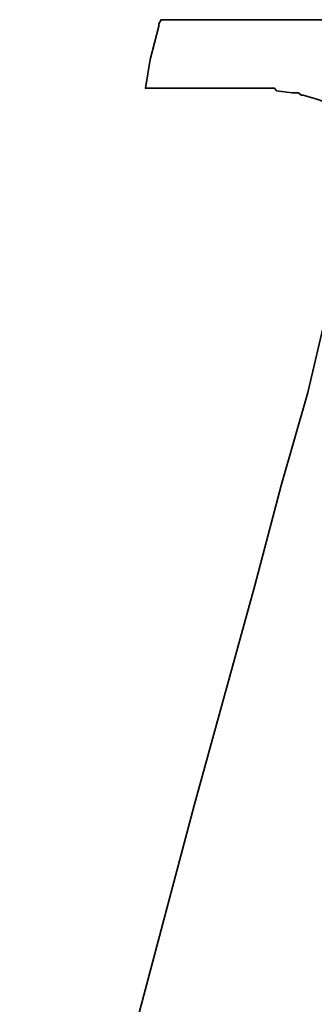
# Model space of a CAD drawing. Header units: inches. Extents: x 22 to 529, y 46 to 401.
# Tile 34 of 50: x 205.463 to 205.914, y 112.256 to 113.764. Entities that reach past the tile are written whole.
import ezdxf

# ---------------------------------------------------------------- set-up
doc = ezdxf.new("R2010")
doc.units = ezdxf.units.IN
doc.header["$LTSCALE"] = 0.1
doc.layers.add('DIM', color=4, linetype='Continuous')
doc.layers.add('layer 1', color=7, linetype='Continuous')

# ---------------------------------------------------------------- blocks, each defined once
blk = doc.blocks.new('TBI MOTION logo(完整正式版)')
at = {"layer": 'layer 1', "color": 22, "lineweight": 35}
blk.add_open_spline([(-40.59125, -7.943749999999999), (-40.59125, -7.943749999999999), (-40.97375, -7.943749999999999), (-40.97375, -7.943749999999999), (-40.97375, -7.943749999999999), (-40.97375, -7.943749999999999), (-41.38125, -7.943749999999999), (-41.38125, -7.943749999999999), (-41.38125, -7.943749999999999), (-41.38125, -7.943749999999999), (-41.54874999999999, -7.943749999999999), (-41.54874999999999, -7.943749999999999), (-41.54874999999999, -7.943749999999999), (-41.54874999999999, -7.943749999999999), (-41.59875, -7.943749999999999), (-41.59875, -7.943749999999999), (-41.59875, -7.943749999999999), (-41.59875, -7.943749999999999), (-41.88374999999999, -7.943749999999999), (-41.88374999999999, -7.943749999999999), (-41.88374999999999, -7.943749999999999), (-41.88374999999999, -7.943749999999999), (-41.90875, -7.91875), (-41.90875, -7.91875), (-41.90875, -7.91875), (-41.90875, -7.91875), (-42.19875, -7.871249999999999), (-42.19875, -7.871249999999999), (-42.19875, -7.871249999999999), (-42.19875, -7.871249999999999), (-42.43875, -7.82375), (-42.43875, -7.82375), (-42.43875, -7.82375), (-42.43875, -7.82375), (-42.45875, -7.82375), (-42.45875, -7.82375), (-42.45875, -7.82375), (-42.45875, -7.82375), (-42.48624999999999, -7.82375), (-42.48624999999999, -7.82375), (-42.48624999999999, -7.82375), (-42.48624999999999, -7.82375), (-42.67625, -7.723749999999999), (-42.67625, -7.723749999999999), (-42.67625, -7.723749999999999), (-42.67625, -7.723749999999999), (-42.70125, -7.70375), (-42.70125, -7.70375), (-42.70125, -7.70375), (-42.70125, -7.70375), (-42.72375, -7.678749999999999), (-42.72375, -7.678749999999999), (-42.72375, -7.678749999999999), (-42.72375, -7.678749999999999), (-42.86875, -7.488749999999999), (-42.86875, -7.488749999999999), (-42.86875, -7.488749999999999), (-42.86875, -7.488749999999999), (-42.89374999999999, -7.438749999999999), (-42.89374999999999, -7.438749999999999), (-42.89374999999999, -7.438749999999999), (-42.89374999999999, -7.438749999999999), (-42.91875, -7.388749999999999), (-42.91875, -7.388749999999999), (-42.91875, -7.388749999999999), (-42.91875, -7.388749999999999), (-42.93874999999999, -7.12875), (-42.93874999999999, -7.12875), (-42.93874999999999, -7.12875), (-42.93874999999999, -7.12875), (-42.96375, -7.103749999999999), (-42.96375, -7.103749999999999), (-42.96375, -7.103749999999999), (-42.96375, -7.103749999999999), (-42.96375, -7.053749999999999), (-42.96375, -7.053749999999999), (-42.96375, -7.053749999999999), (-42.96375, -7.053749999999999), (-42.96375, -7.00875), (-42.96375, -7.00875), (-42.96375, -7.00875), (-42.96375, -7.00875), (-42.91875, -6.69625), (-42.91875, -6.69625), (-42.91875, -6.69625), (-42.91875, -6.69625), (-42.91875, -6.62375), (-42.91875, -6.62375), (-42.91875, -6.62375), (-42.91875, -6.62375), (-42.91875, -6.59625), (-42.91875, -6.59625), (-42.91875, -6.59625), (-42.91875, -6.59625), (-42.91875, -6.57375), (-42.91875, -6.57375), (-42.91875, -6.57375), (-42.91875, -6.57375), (-42.91875, -6.528749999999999), (-42.91875, -6.528749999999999), (-42.91875, -6.528749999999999), (-42.91875, -6.528749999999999), (-42.89374999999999, -6.50375), (-42.89374999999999, -6.50375), (-42.89374999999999, -6.50375), (-42.89374999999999, -6.50375), (-42.84374999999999, -6.38375), (-42.84374999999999, -6.38375), (-42.84374999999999, -6.38375), (-42.84374999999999, -6.38375), (-42.84374999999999, -6.358749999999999), (-42.84374999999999, -6.358749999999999), (-42.84374999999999, -6.358749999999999), (-42.84374999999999, -6.358749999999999), (-42.74625, -6.143749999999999), (-42.74625, -6.143749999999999), (-42.74625, -6.143749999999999), (-42.74625, -6.143749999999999), (-42.70125, -5.853749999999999), (-42.70125, -5.853749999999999), (-42.70125, -5.853749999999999), (-42.70125, -5.853749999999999), (-42.60374999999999, -5.47125), (-42.60374999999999, -5.47125), (-42.60374999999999, -5.47125), (-42.60374999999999, -5.47125), (-42.60374999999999, -5.44875), (-42.60374999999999, -5.44875), (-42.60374999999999, -5.44875), (-42.60374999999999, -5.44875), (-42.38875, -4.678749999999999), (-42.38875, -4.678749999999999), (-42.38875, -4.678749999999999), (-42.38875, -4.678749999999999), (-42.36375, -4.653749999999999), (-42.36375, -4.653749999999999), (-42.36375, -4.653749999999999), (-42.36375, -4.653749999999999), (-42.12375, -3.69625), (-42.12375, -3.69625), (-42.12375, -3.69625), (-42.12375, -3.69625), (-42.12375, -3.67374), (-42.12375, -3.67374), (-42.12375, -3.67374), (-42.12375, -3.67374), (-41.78875, -2.593739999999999), (-41.78875, -2.593739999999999), (-41.78875, -2.593739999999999), (-41.78875, -2.593739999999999), (-41.18875, -0.19375), (-41.18875, -0.19375), (-41.18875, -0.19375), (-41.18875, -0.19375), (-40.54375, 2.20624), (-40.54375, 2.20624), (-40.54375, 2.20624), (-40.54375, 2.20624), (-40.25374999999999, 3.308749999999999), (-40.25374999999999, 3.308749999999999), (-40.25374999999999, 3.308749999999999), (-40.25374999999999, 3.308749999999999), (-39.98875, 4.27125), (-39.98875, 4.27125), (-39.98875, 4.27125), (-39.98875, 4.27125), (-39.77375, 5.131249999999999), (-39.77375, 5.131249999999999), (-39.77375, 5.131249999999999), (-39.77375, 5.131249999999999), (-39.67875, 5.47125), (-39.67875, 5.47125), (-39.67875, 5.47125), (-39.67875, 5.47125), (-39.60375, 5.756249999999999), (-39.60375, 5.756249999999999), (-39.60375, 5.756249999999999), (-39.60375, 5.756249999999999), (-39.60375, 5.78125), (-39.60375, 5.78125), (-39.60375, 5.78125), (-39.60375, 5.78125), (-39.50875, 5.97125), (-39.50875, 5.97125), (-39.50875, 5.97125), (-39.50875, 5.97125), (-39.50875, 6.138749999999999), (-39.50875, 6.138749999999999), (-39.50875, 6.138749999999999), (-39.50875, 6.138749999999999), (-39.48625, 6.166249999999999), (-39.48625, 6.166249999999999), (-39.48625, 6.166249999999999), (-39.48625, 6.166249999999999), (-39.46125, 6.286249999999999), (-39.46125, 6.286249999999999), (-39.46125, 6.286249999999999), (-39.46125, 6.286249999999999), (-39.46125, 6.426249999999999), (-39.46125, 6.426249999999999), (-39.46125, 6.426249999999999), (-39.46125, 6.426249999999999), (-39.41375, 6.426249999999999), (-39.41375, 6.426249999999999), (-39.41375, 6.426249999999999), (-39.41375, 6.426249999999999), (-39.29375, 6.69125), (-39.29375, 6.69125), (-39.29375, 6.69125), (-39.29375, 6.69125), (-39.26875, 6.741249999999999), (-39.26875, 6.741249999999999), (-39.26875, 6.741249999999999), (-39.26875, 6.741249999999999), (-39.24375, 6.76625), (-39.24375, 6.76625), (-39.24375, 6.76625), (-39.24375, 6.76625), (-38.98375, 7.006239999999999), (-38.98375, 7.006239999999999), (-38.98375, 7.006239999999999), (-38.98375, 7.006239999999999), (-38.95625, 7.026239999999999), (-38.95625, 7.026239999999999), (-38.95625, 7.026239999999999), (-38.95625, 7.026239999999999), (-38.78875, 7.126239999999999), (-38.78875, 7.126239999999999), (-38.78875, 7.126239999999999), (-38.78875, 7.126239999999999), (-38.76375, 7.126239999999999), (-38.76375, 7.126239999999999), (-38.76375, 7.126239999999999), (-38.76375, 7.126239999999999), (-38.74375, 7.126239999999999), (-38.74375, 7.126239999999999), (-38.74375, 7.126239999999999), (-38.74375, 7.126239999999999), (-38.52875, 7.171249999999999), (-38.52875, 7.171249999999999), (-38.52875, 7.171249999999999), (-38.52875, 7.171249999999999), (-38.52875, 7.196239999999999), (-38.52875, 7.196239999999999), (-38.52875, 7.196239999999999), (-38.52875, 7.196239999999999), (-38.50375, 7.196239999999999), (-38.50375, 7.196239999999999), (-38.50375, 7.196239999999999), (-38.50375, 7.196239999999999), (-38.26125, 7.21875), (-38.26125, 7.21875), (-38.26125, 7.21875), (-38.26125, 7.21875), (-38.23875000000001, 7.246239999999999), (-38.23875000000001, 7.246239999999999), (-38.23875000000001, 7.246239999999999), (-38.23875000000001, 7.246239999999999), (-38.21625, 7.246239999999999), (-38.21625, 7.246239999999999), (-38.21625, 7.246239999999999), (-38.21625, 7.246239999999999), (-38.18875, 7.246239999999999), (-38.18875, 7.246239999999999), (-38.18875, 7.246239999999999), (-38.18875, 7.246239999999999), (-37.90375, 7.246239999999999), (-37.90375, 7.246239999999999), (-37.90375, 7.246239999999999), (-37.90375, 7.246239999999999), (-37.85375, 7.246239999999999), (-37.85375, 7.246239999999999), (-37.85375, 7.246239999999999), (-37.85375, 7.246239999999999), (-37.75875, 7.246239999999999), (-37.75875, 7.246239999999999), (-37.75875, 7.246239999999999), (-37.75875, 7.246239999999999), (-37.42375, 7.246239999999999), (-37.42375, 7.246239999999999), (-37.42375, 7.246239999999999), (-37.42375, 7.246239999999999), (-37.08875, 7.246239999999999), (-37.08875, 7.246239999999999), (-37.08875, 7.246239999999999), (-37.08875, 7.246239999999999), (-37.06375, 7.246239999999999), (-37.06375, 7.246239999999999), (-37.06375, 7.246239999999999), (-37.06375, 7.246239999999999), (-37.06375, 7.266239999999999), (-37.06375, 7.266239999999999), (-37.06375, 7.266239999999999), (-37.06375, 7.266239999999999), (-37.03875, 7.291249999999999), (-37.03875, 7.291249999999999), (-37.03875, 7.291249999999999), (-37.03875, 7.291249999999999), (-37.03875, 7.31625), (-37.03875, 7.31625), (-37.03875, 7.31625), (-37.03875, 7.31625), (-36.94125, 7.676249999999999), (-36.94125, 7.676249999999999), (-36.94125, 7.676249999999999), (-36.94125, 7.676249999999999), (-36.86875, 7.98625), (-36.86875, 7.98625), (-36.86875, 7.98625), (-36.86875, 7.98625), (-36.98875000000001, 7.98625), (-36.98875000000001, 7.98625), (-36.98875000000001, 7.98625), (-36.98875000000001, 7.98625), (-37.42375, 7.98625), (-37.42375, 7.98625), (-37.42375, 7.98625), (-37.42375, 7.98625), (-37.94875, 7.98625), (-37.94875, 7.98625), (-37.94875, 7.98625), (-37.94875, 7.98625), (-38.57375, 7.98625), (-38.57375, 7.98625), (-38.57375, 7.98625), (-38.57375, 7.98625), (-39.29375, 7.98625), (-39.29375, 7.98625), (-39.29375, 7.98625), (-39.29375, 7.98625), (-40.82875, 7.98625), (-40.82875, 7.98625), (-40.82875, 7.98625), (-40.82875, 7.98625), (-42.36375, 7.98625), (-42.36375, 7.98625), (-42.36375, 7.98625), (-42.36375, 7.98625), (-43.08375, 7.98625), (-43.08375, 7.98625), (-43.08375, 7.98625), (-43.08375, 7.98625), (-43.70875, 7.98625), (-43.70875, 7.98625), (-43.70875, 7.98625), (-43.70875, 7.98625), (-44.23375, 7.98625), (-44.23375, 7.98625), (-44.23375, 7.98625), (-44.23375, 7.98625), (-44.66875, 7.98625), (-44.66875, 7.98625), (-44.66875, 7.98625), (-44.66875, 7.98625), (-44.88375, 7.98625), (-44.88375, 7.98625), (-44.88375, 7.98625), (-44.88375, 7.98625), (-44.90874999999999, 7.94125), (-44.90874999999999, 7.94125), (-44.90874999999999, 7.94125), (-44.90874999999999, 7.94125), (-44.90874999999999, 7.916249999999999), (-44.90874999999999, 7.916249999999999), (-44.90874999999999, 7.916249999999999), (-44.90874999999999, 7.916249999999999), (-45.00375, 7.55625), (-45.00375, 7.55625), (-45.00375, 7.55625), (-45.00375, 7.55625), (-45.05374999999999, 7.246239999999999), (-45.05374999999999, 7.246239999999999), (-45.05374999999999, 7.246239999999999), (-45.05374999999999, 7.246239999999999), (-44.61875, 7.246239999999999), (-44.61875, 7.246239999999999), (-44.61875, 7.246239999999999), (-44.61875, 7.246239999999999), (-44.11375, 7.246239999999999), (-44.11375, 7.246239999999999), (-44.11375, 7.246239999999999), (-44.11375, 7.246239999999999), (-43.99375, 7.246239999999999), (-43.99375, 7.246239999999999), (-43.99375, 7.246239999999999), (-43.99375, 7.246239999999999), (-43.94625, 7.246239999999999), (-43.94625, 7.246239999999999), (-43.94625, 7.246239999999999), (-43.94625, 7.246239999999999), (-43.92374, 7.246239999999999), (-43.92374, 7.246239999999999), (-43.92374, 7.246239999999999), (-43.92374, 7.246239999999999), (-43.65874999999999, 7.246239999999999), (-43.65874999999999, 7.246239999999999), (-43.65874999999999, 7.246239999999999), (-43.65874999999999, 7.246239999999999), (-43.63875, 7.21875), (-43.63875, 7.21875), (-43.63875, 7.21875), (-43.63875, 7.21875), (-43.46874999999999, 7.196239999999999), (-43.46874999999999, 7.196239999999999), (-43.46874999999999, 7.196239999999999), (-43.46874999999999, 7.196239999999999), (-43.39875, 7.196239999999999), (-43.39875, 7.196239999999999), (-43.39875, 7.196239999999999), (-43.39875, 7.196239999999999), (-43.37125, 7.171249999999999), (-43.37125, 7.171249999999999), (-43.37125, 7.171249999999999), (-43.37125, 7.171249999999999), (-43.34875, 7.171249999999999), (-43.34875, 7.171249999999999), (-43.34875, 7.171249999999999), (-43.34875, 7.171249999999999), (-43.20375, 7.126239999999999), (-43.20375, 7.126239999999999), (-43.20375, 7.126239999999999), (-43.20375, 7.126239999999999), (-43.05875, 7.076239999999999), (-43.05875, 7.076239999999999), (-43.05875, 7.076239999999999), (-43.05875, 7.076239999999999), (-43.01375, 7.076239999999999), (-43.01375, 7.076239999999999), (-43.01375, 7.076239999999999), (-43.01375, 7.076239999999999), (-42.98875, 7.026239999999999), (-42.98875, 7.026239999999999), (-42.98875, 7.026239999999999), (-42.98875, 7.026239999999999), (-42.79874999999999, 6.86125), (-42.79874999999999, 6.86125), (-42.79874999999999, 6.86125), (-42.79874999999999, 6.86125), (-42.77375, 6.81125), (-42.77375, 6.81125), (-42.77375, 6.81125), (-42.77375, 6.81125), (-42.74625, 6.76625), (-42.74625, 6.76625), (-42.74625, 6.76625), (-42.74625, 6.76625), (-42.72375, 6.47625), (-42.72375, 6.47625), (-42.72375, 6.47625), (-42.72375, 6.47625), (-42.70125, 6.45124), (-42.70125, 6.45124), (-42.70125, 6.45124), (-42.70125, 6.45124), (-42.70125, 6.426249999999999), (-42.70125, 6.426249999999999), (-42.70125, 6.426249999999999), (-42.70125, 6.426249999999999), (-42.72375, 6.40625), (-42.72375, 6.40625), (-42.72375, 6.40625), (-42.72375, 6.40625), (-42.74625, 5.97125), (-42.74625, 5.97125), (-42.74625, 5.97125), (-42.74625, 5.97125), (-42.74625, 5.94625), (-42.74625, 5.94625), (-42.74625, 5.94625), (-42.74625, 5.94625), (-42.74625, 5.926249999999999), (-42.74625, 5.926249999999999), (-42.74625, 5.926249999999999), (-42.74625, 5.926249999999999), (-42.77375, 5.876249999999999), (-42.77375, 5.876249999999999), (-42.77375, 5.876249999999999), (-42.77375, 5.876249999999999), (-42.81875, 5.80625), (-42.81875, 5.80625), (-42.81875, 5.80625), (-42.81875, 5.80625), (-42.86875, 5.63625), (-42.86875, 5.63625), (-42.86875, 5.63625), (-42.86875, 5.63625), (-42.91875, 5.39625), (-42.91875, 5.39625), (-42.91875, 5.39625), (-42.91875, 5.39625), (-42.91875, 5.37124), (-42.91875, 5.37124), (-42.91875, 5.37124), (-42.91875, 5.37124), (-43.01375, 5.10874), (-43.01375, 5.10874), (-43.01375, 5.10874), (-43.01375, 5.10874), (-43.10875, 4.771239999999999), (-43.10875, 4.771239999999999), (-43.10875, 4.771239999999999), (-43.10875, 4.771239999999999), (-43.29875, 3.956249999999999), (-43.29875, 3.956249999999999), (-43.29875, 3.956249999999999), (-43.29875, 3.956249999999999), (-43.58875, 2.951249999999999), (-43.58875, 2.951249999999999), (-43.58875, 2.951249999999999), (-43.58875, 2.951249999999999), (-43.87375, 1.87125), (-43.87375, 1.87125), (-43.87375, 1.87125), (-43.87375, 1.87125), (-44.52625, -0.50374), (-44.52625, -0.50374), (-44.52625, -0.50374), (-44.52625, -0.50374), (-45.14874999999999, -2.853749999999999), (-45.14874999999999, -2.853749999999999), (-45.14874999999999, -2.853749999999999), (-45.14874999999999, -2.853749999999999), (-45.43375, -3.95875), (-45.43375, -3.95875), (-45.43375, -3.95875), (-45.43375, -3.95875), (-45.69874999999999, -4.96875), (-45.69874999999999, -4.96875), (-45.69874999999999, -4.96875), (-45.69874999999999, -4.96875), (-45.91375, -5.78375), (-45.91375, -5.78375), (-45.91375, -5.78375), (-45.91375, -5.78375), (-46.01374999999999, -6.11875), (-46.01374999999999, -6.11875), (-46.01374999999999, -6.11875), (-46.01374999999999, -6.11875), (-46.01374999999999, -6.143749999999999), (-46.01374999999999, -6.143749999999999), (-46.01374999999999, -6.143749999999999), (-46.01374999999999, -6.143749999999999), (-46.10875, -6.40875), (-46.10875, -6.40875), (-46.10875, -6.40875), (-46.10875, -6.40875), (-46.15375, -6.648749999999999), (-46.15375, -6.648749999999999), (-46.15375, -6.648749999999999), (-46.15375, -6.648749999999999), (-46.20375, -6.83875), (-46.20375, -6.83875), (-46.20375, -6.83875), (-46.20375, -6.83875), (-46.22874999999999, -6.933749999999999), (-46.22874999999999, -6.933749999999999), (-46.22874999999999, -6.933749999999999), (-46.22874999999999, -6.933749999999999), (-46.22874999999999, -7.07875), (-46.22874999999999, -7.07875), (-46.22874999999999, -7.07875), (-46.22874999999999, -7.07875), (-46.27374999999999, -7.07875), (-46.27374999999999, -7.07875), (-46.27374999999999, -7.07875), (-46.27374999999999, -7.07875), (-46.39375, -7.34375), (-46.39375, -7.34375), (-46.39375, -7.34375), (-46.39375, -7.34375), (-46.39375, -7.36875), (-46.39375, -7.36875), (-46.39375, -7.36875), (-46.39375, -7.36875), (-46.42125, -7.388749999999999), (-46.42125, -7.388749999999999), (-46.42125, -7.388749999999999), (-46.42125, -7.388749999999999), (-46.68375, -7.678749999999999), (-46.68375, -7.678749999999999), (-46.68375, -7.678749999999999), (-46.68375, -7.678749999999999), (-46.70875, -7.70375), (-46.70875, -7.70375), (-46.70875, -7.70375), (-46.70875, -7.70375), (-46.75374999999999, -7.723749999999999), (-46.75374999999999, -7.723749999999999), (-46.75374999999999, -7.723749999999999), (-46.75374999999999, -7.723749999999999), (-47.08874999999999, -7.871249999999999), (-47.08874999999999, -7.871249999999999), (-47.08874999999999, -7.871249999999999), (-47.08874999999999, -7.871249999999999), (-47.11625, -7.871249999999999), (-47.11625, -7.871249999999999), (-47.11625, -7.871249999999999), (-47.11625, -7.871249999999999), (-47.13875, -7.893749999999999), (-47.13875, -7.893749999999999), (-47.13875, -7.893749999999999), (-47.13875, -7.893749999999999), (-47.56874999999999, -7.91875), (-47.56874999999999, -7.91875), (-47.56874999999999, -7.91875), (-47.56874999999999, -7.91875), (-47.59624999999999, -7.943749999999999), (-47.59624999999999, -7.943749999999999), (-47.59624999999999, -7.943749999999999), (-47.59624999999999, -7.943749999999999), (-47.64375, -7.943749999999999), (-47.64375, -7.943749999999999), (-47.64375, -7.943749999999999), (-47.64375, -7.943749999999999), (-47.73625, -7.943749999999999), (-47.73625, -7.943749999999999), (-47.73625, -7.943749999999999), (-47.73625, -7.943749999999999), (-48.07375, -7.943749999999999), (-48.07375, -7.943749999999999), (-48.07375, -7.943749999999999), (-48.07375, -7.943749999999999), (-48.36125, -7.943749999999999), (-48.36125, -7.943749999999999), (-48.36125, -7.943749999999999), (-48.36125, -7.943749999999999), (-48.36125, -7.966249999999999), (-48.36125, -7.966249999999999), (-48.36125, -7.966249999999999), (-48.36125, -7.966249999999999), (-48.36125, -7.991249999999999), (-48.36125, -7.991249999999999), (-48.36125, -7.991249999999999), (-48.36125, -7.991249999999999), (-48.38875, -8.013749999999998), (-48.38875, -8.013749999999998), (-48.38875, -8.013749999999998), (-48.38875, -8.013749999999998), (-48.50875, -8.34875), (-48.50875, -8.34875), (-48.50875, -8.34875), (-48.50875, -8.34875), (-48.55375, -8.68625), (-48.55375, -8.68625), (-48.55375, -8.68625), (-48.55375, -8.68625), (-48.45875, -8.68625), (-48.45875, -8.68625), (-48.45875, -8.68625), (-48.45875, -8.68625), (-48.07375, -8.68625), (-48.07375, -8.68625), (-48.07375, -8.68625), (-48.07375, -8.68625), (-47.52374999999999, -8.68625), (-47.52374999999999, -8.68625), (-47.52374999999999, -8.68625), (-47.52374999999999, -8.68625), (-46.92375, -8.68625), (-46.92375, -8.68625), (-46.92375, -8.68625), (-46.92375, -8.68625), (-46.25375, -8.68625), (-46.25375, -8.68625), (-46.25375, -8.68625), (-46.25375, -8.68625), (-46.20375, -8.68625), (-46.20375, -8.68625), (-46.20375, -8.68625), (-46.20375, -8.68625), (-44.71375, -8.68625), (-44.71375, -8.68625), (-44.71375, -8.68625), (-44.71375, -8.68625), (-43.22874999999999, -8.68625), (-43.22874999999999, -8.68625), (-43.22874999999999, -8.68625), (-43.22874999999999, -8.68625), (-42.55875, -8.68625), (-42.55875, -8.68625), (-42.55875, -8.68625), (-42.55875, -8.68625), (-42.50874999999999, -8.68625), (-42.50874999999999, -8.68625), (-42.50874999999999, -8.68625), (-42.50874999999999, -8.68625), (-41.93375, -8.68625), (-41.93375, -8.68625), (-41.93375, -8.68625), (-41.93375, -8.68625), (-41.38125, -8.68625), (-41.38125, -8.68625), (-41.38125, -8.68625), (-41.38125, -8.68625), (-40.97375, -8.68625), (-40.97375, -8.68625), (-40.97375, -8.68625), (-40.97375, -8.68625), (-40.78125, -8.68625), (-40.78125, -8.68625), (-40.78125, -8.68625), (-40.78125, -8.68625), (-40.78125, -8.638749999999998), (-40.78125, -8.638749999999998), (-40.78125, -8.638749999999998), (-40.78125, -8.638749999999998), (-40.75874999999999, -8.638749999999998), (-40.75874999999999, -8.638749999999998), (-40.75874999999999, -8.638749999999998), (-40.75874999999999, -8.638749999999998), (-40.66374999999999, -8.27875), (-40.66374999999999, -8.27875), (-40.66374999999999, -8.27875), (-40.66374999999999, -8.27875), (-40.59125, -7.943749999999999), (-40.59125, -7.943749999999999)], degree=3, knots=[0, 0, 0, 0, 0.0055865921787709, 0.0055865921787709, 0.0055865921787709, 0.0055865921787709, 0.0111731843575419, 0.0111731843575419, 0.0111731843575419, 0.0111731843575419, 0.0167597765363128, 0.0167597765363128, 0.0167597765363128, 0.0167597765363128, 0.0223463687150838, 0.0223463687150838, 0.0223463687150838, 0.0223463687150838, 0.0279329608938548, 0.0279329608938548, 0.0279329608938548, 0.0279329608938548, 0.0335195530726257, 0.0335195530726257, 0.0335195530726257, 0.0335195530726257, 0.0391061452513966, 0.0391061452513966, 0.0391061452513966, 0.0391061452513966, 0.0446927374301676, 0.0446927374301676, 0.0446927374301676, 0.0446927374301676, 0.0502793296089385, 0.0502793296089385, 0.0502793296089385, 0.0502793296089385, 0.0558659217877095, 0.0558659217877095, 0.0558659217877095, 0.0558659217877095, 0.0614525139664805, 0.0614525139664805, 0.0614525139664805, 0.0614525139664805, 0.0670391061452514, 0.0670391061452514, 0.0670391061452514, 0.0670391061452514, 0.0726256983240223, 0.0726256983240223, 0.0726256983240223, 0.0726256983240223, 0.0782122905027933, 0.0782122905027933, 0.0782122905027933, 0.0782122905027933, 0.0837988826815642, 0.0837988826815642, 0.0837988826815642, 0.0837988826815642, 0.0893854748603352, 0.0893854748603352, 0.0893854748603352, 0.0893854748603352, 0.0949720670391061, 0.0949720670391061, 0.0949720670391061, 0.0949720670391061, 0.1005586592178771, 0.1005586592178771, 0.1005586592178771, 0.1005586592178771, 0.106145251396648, 0.106145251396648, 0.106145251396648, 0.106145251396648, 0.1117318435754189, 0.1117318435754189, 0.1117318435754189, 0.1117318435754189, 0.1173184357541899, 0.1173184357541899, 0.1173184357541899, 0.1173184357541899, 0.1229050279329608, 0.1229050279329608, 0.1229050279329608, 0.1229050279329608, 0.1284916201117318, 0.1284916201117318, 0.1284916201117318, 0.1284916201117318, 0.1340782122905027, 0.1340782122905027, 0.1340782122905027, 0.1340782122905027, 0.1396648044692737, 0.1396648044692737, 0.1396648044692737, 0.1396648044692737, 0.1452513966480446, 0.1452513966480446, 0.1452513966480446, 0.1452513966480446, 0.1508379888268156, 0.1508379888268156, 0.1508379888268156, 0.1508379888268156, 0.1564245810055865, 0.1564245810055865, 0.1564245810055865, 0.1564245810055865, 0.1620111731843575, 0.1620111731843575, 0.1620111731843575, 0.1620111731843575, 0.1675977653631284, 0.1675977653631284, 0.1675977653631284, 0.1675977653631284, 0.1731843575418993, 0.1731843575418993, 0.1731843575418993, 0.1731843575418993, 0.1787709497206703, 0.1787709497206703, 0.1787709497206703, 0.1787709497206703, 0.1843575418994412, 0.1843575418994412, 0.1843575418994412, 0.1843575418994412, 0.1899441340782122, 0.1899441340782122, 0.1899441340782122, 0.1899441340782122, 0.1955307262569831, 0.1955307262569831, 0.1955307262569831, 0.1955307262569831, 0.2011173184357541, 0.2011173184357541, 0.2011173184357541, 0.2011173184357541, 0.206703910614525, 0.206703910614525, 0.206703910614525, 0.206703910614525, 0.2122905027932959, 0.2122905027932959, 0.2122905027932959, 0.2122905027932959, 0.2178770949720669, 0.2178770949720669, 0.2178770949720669, 0.2178770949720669, 0.2234636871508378, 0.2234636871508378, 0.2234636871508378, 0.2234636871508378, 0.2290502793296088, 0.2290502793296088, 0.2290502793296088, 0.2290502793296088, 0.2346368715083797, 0.2346368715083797, 0.2346368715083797, 0.2346368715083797, 0.2402234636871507, 0.2402234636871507, 0.2402234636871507, 0.2402234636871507, 0.2458100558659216, 0.2458100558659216, 0.2458100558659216, 0.2458100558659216, 0.2513966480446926, 0.2513966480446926, 0.2513966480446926, 0.2513966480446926, 0.2569832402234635, 0.2569832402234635, 0.2569832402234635, 0.2569832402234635, 0.2625698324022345, 0.2625698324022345, 0.2625698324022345, 0.2625698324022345, 0.2681564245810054, 0.2681564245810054, 0.2681564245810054, 0.2681564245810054, 0.2737430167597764, 0.2737430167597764, 0.2737430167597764, 0.2737430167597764, 0.2793296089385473, 0.2793296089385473, 0.2793296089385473, 0.2793296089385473, 0.2849162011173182, 0.2849162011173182, 0.2849162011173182, 0.2849162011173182, 0.2905027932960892, 0.2905027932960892, 0.2905027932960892, 0.2905027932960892, 0.2960893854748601, 0.2960893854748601, 0.2960893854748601, 0.2960893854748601, 0.3016759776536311, 0.3016759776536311, 0.3016759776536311, 0.3016759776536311, 0.3072625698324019, 0.3072625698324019, 0.3072625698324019, 0.3072625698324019, 0.312849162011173, 0.312849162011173, 0.312849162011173, 0.312849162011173, 0.3184357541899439, 0.3184357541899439, 0.3184357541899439, 0.3184357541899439, 0.3240223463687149, 0.3240223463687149, 0.3240223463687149, 0.3240223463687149, 0.3296089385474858, 0.3296089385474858, 0.3296089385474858, 0.3296089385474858, 0.3351955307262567, 0.3351955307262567, 0.3351955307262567, 0.3351955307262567, 0.3407821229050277, 0.3407821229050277, 0.3407821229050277, 0.3407821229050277, 0.3463687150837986, 0.3463687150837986, 0.3463687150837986, 0.3463687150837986, 0.3519553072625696, 0.3519553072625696, 0.3519553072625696, 0.3519553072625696, 0.3575418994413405, 0.3575418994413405, 0.3575418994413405, 0.3575418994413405, 0.3631284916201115, 0.3631284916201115, 0.3631284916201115, 0.3631284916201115, 0.3687150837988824, 0.3687150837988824, 0.3687150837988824, 0.3687150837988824, 0.3743016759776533, 0.3743016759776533, 0.3743016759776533, 0.3743016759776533, 0.3798882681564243, 0.3798882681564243, 0.3798882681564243, 0.3798882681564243, 0.3854748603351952, 0.3854748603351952, 0.3854748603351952, 0.3854748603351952, 0.3910614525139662, 0.3910614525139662, 0.3910614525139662, 0.3910614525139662, 0.3966480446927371, 0.3966480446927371, 0.3966480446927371, 0.3966480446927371, 0.4022346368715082, 0.4022346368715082, 0.4022346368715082, 0.4022346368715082, 0.407821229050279, 0.407821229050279, 0.407821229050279, 0.407821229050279, 0.4134078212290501, 0.4134078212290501, 0.4134078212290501, 0.4134078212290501, 0.4189944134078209, 0.4189944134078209, 0.4189944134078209, 0.4189944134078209, 0.4245810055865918, 0.4245810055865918, 0.4245810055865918, 0.4245810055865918, 0.4301675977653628, 0.4301675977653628, 0.4301675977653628, 0.4301675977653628, 0.4357541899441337, 0.4357541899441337, 0.4357541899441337, 0.4357541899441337, 0.4413407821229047, 0.4413407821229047, 0.4413407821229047, 0.4413407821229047, 0.4469273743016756, 0.4469273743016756, 0.4469273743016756, 0.4469273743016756, 0.4525139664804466, 0.4525139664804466, 0.4525139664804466, 0.4525139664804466, 0.4581005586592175, 0.4581005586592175, 0.4581005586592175, 0.4581005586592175, 0.4636871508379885, 0.4636871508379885, 0.4636871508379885, 0.4636871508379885, 0.4692737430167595, 0.4692737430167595, 0.4692737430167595, 0.4692737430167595, 0.4748603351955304, 0.4748603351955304, 0.4748603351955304, 0.4748603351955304, 0.4804469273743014, 0.4804469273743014, 0.4804469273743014, 0.4804469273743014, 0.4860335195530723, 0.4860335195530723, 0.4860335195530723, 0.4860335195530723, 0.4916201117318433, 0.4916201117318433, 0.4916201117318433, 0.4916201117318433, 0.4972067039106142, 0.4972067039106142, 0.4972067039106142, 0.4972067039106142, 0.5027932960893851, 0.5027932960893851, 0.5027932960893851, 0.5027932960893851, 0.508379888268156, 0.508379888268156, 0.508379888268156, 0.508379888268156, 0.513966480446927, 0.513966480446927, 0.513966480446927, 0.513966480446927, 0.519553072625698, 0.519553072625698, 0.519553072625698, 0.519553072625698, 0.525139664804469, 0.525139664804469, 0.525139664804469, 0.525139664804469, 0.53072625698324, 0.53072625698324, 0.53072625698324, 0.53072625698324, 0.536312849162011, 0.536312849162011, 0.536312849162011, 0.536312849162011, 0.541899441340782, 0.541899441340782, 0.541899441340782, 0.541899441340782, 0.547486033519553, 0.547486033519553, 0.547486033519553, 0.547486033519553, 0.553072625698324, 0.553072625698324, 0.553072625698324, 0.553072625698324, 0.558659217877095, 0.558659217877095, 0.558659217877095, 0.558659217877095, 0.564245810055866, 0.564245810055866, 0.564245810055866, 0.564245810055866, 0.569832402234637, 0.569832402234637, 0.569832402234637, 0.569832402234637, 0.575418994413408, 0.575418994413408, 0.575418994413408, 0.575418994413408, 0.581005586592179, 0.581005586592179, 0.581005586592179, 0.581005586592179, 0.58659217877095, 0.58659217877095, 0.58659217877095, 0.58659217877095, 0.592178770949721, 0.592178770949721, 0.592178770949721, 0.592178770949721, 0.5977653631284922, 0.5977653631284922, 0.5977653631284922, 0.5977653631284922, 0.603351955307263, 0.603351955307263, 0.603351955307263, 0.603351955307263, 0.608938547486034, 0.608938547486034, 0.608938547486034, 0.608938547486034, 0.6145251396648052, 0.6145251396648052, 0.6145251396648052, 0.6145251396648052, 0.6201117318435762, 0.6201117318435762, 0.6201117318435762, 0.6201117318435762, 0.6256983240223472, 0.6256983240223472, 0.6256983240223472, 0.6256983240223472, 0.631284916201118, 0.631284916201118, 0.631284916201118, 0.631284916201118, 0.6368715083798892, 0.6368715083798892, 0.6368715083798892, 0.6368715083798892, 0.6424581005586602, 0.6424581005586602, 0.6424581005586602, 0.6424581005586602, 0.6480446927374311, 0.6480446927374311, 0.6480446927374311, 0.6480446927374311, 0.6536312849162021, 0.6536312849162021, 0.6536312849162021, 0.6536312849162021, 0.6592178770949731, 0.6592178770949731, 0.6592178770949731, 0.6592178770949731, 0.6648044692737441, 0.6648044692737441, 0.6648044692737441, 0.6648044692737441, 0.6703910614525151, 0.6703910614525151, 0.6703910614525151, 0.6703910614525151, 0.6759776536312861, 0.6759776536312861, 0.6759776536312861, 0.6759776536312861, 0.6815642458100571, 0.6815642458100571, 0.6815642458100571, 0.6815642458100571, 0.687150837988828, 0.687150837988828, 0.687150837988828, 0.687150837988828, 0.6927374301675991, 0.6927374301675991, 0.6927374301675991, 0.6927374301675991, 0.69832402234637, 0.69832402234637, 0.69832402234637, 0.69832402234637, 0.703910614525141, 0.703910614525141, 0.703910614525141, 0.703910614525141, 0.7094972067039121, 0.7094972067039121, 0.7094972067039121, 0.7094972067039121, 0.715083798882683, 0.715083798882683, 0.715083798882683, 0.715083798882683, 0.7206703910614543, 0.7206703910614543, 0.7206703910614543, 0.7206703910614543, 0.7262569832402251, 0.7262569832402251, 0.7262569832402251, 0.7262569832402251, 0.731843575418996, 0.731843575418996, 0.731843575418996, 0.731843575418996, 0.7374301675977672, 0.7374301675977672, 0.7374301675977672, 0.7374301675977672, 0.7430167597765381, 0.7430167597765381, 0.7430167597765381, 0.7430167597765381, 0.7486033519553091, 0.7486033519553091, 0.7486033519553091, 0.7486033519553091, 0.75418994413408, 0.75418994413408, 0.75418994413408, 0.75418994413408, 0.7597765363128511, 0.7597765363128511, 0.7597765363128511, 0.7597765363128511, 0.7653631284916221, 0.7653631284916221, 0.7653631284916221, 0.7653631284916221, 0.770949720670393, 0.770949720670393, 0.770949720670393, 0.770949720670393, 0.7765363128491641, 0.7765363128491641, 0.7765363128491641, 0.7765363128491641, 0.7821229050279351, 0.7821229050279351, 0.7821229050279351, 0.7821229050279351, 0.787709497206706, 0.787709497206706, 0.787709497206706, 0.787709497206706, 0.7932960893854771, 0.7932960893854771, 0.7932960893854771, 0.7932960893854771, 0.798882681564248, 0.798882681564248, 0.798882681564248, 0.798882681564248, 0.8044692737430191, 0.8044692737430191, 0.8044692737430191, 0.8044692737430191, 0.8100558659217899, 0.8100558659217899, 0.8100558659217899, 0.8100558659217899, 0.8156424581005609, 0.8156424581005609, 0.8156424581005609, 0.8156424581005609, 0.8212290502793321, 0.8212290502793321, 0.8212290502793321, 0.8212290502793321, 0.8268156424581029, 0.8268156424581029, 0.8268156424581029, 0.8268156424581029, 0.8324022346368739, 0.8324022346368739, 0.8324022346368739, 0.8324022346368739, 0.8379888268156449, 0.8379888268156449, 0.8379888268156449, 0.8379888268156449, 0.8435754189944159, 0.8435754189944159, 0.8435754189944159, 0.8435754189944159, 0.8491620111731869, 0.8491620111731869, 0.8491620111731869, 0.8491620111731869, 0.8547486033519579, 0.8547486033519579, 0.8547486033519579, 0.8547486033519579, 0.8603351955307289, 0.8603351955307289, 0.8603351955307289, 0.8603351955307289, 0.8659217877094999, 0.8659217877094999, 0.8659217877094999, 0.8659217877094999, 0.8715083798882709, 0.8715083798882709, 0.8715083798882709, 0.8715083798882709, 0.8770949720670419, 0.8770949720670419, 0.8770949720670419, 0.8770949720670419, 0.8826815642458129, 0.8826815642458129, 0.8826815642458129, 0.8826815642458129, 0.888268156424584, 0.888268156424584, 0.888268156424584, 0.888268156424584, 0.8938547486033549, 0.8938547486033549, 0.8938547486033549, 0.8938547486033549, 0.8994413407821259, 0.8994413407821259, 0.8994413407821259, 0.8994413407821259, 0.9050279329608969, 0.9050279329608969, 0.9050279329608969, 0.9050279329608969, 0.9106145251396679, 0.9106145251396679, 0.9106145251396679, 0.9106145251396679, 0.9162011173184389, 0.9162011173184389, 0.9162011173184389, 0.9162011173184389, 0.9217877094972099, 0.9217877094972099, 0.9217877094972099, 0.9217877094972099, 0.9273743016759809, 0.9273743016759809, 0.9273743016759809, 0.9273743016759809, 0.9329608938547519, 0.9329608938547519, 0.9329608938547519, 0.9329608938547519, 0.9385474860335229, 0.9385474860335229, 0.9385474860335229, 0.9385474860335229, 0.944134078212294, 0.944134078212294, 0.944134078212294, 0.944134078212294, 0.9497206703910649, 0.9497206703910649, 0.9497206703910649, 0.9497206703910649, 0.9553072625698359, 0.9553072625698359, 0.9553072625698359, 0.9553072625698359, 0.960893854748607, 0.960893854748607, 0.960893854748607, 0.960893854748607, 0.9664804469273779, 0.9664804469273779, 0.9664804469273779, 0.9664804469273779, 0.972067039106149, 0.972067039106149, 0.972067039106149, 0.972067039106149, 0.9776536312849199, 0.9776536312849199, 0.9776536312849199, 0.9776536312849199, 0.9832402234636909, 0.9832402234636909, 0.9832402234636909, 0.9832402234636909, 0.988826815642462, 0.988826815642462, 0.988826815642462, 0.988826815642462, 0.9944134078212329, 0.9944134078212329, 0.9944134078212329, 0.9944134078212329, 1, 1, 1, 1], dxfattribs=at)

msp = doc.modelspace()

# ---------------------------------------------------------------- block references
at = {"layer": 'DIM', "xscale": 0.141750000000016, "yscale": 0.1417499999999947, "zscale": 0.14175}
msp.add_blockref('TBI MOTION logo(完整正式版)', (212.0417186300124, 112.6320851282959), dxfattribs=at)

doc.saveas('drawing.dxf')
